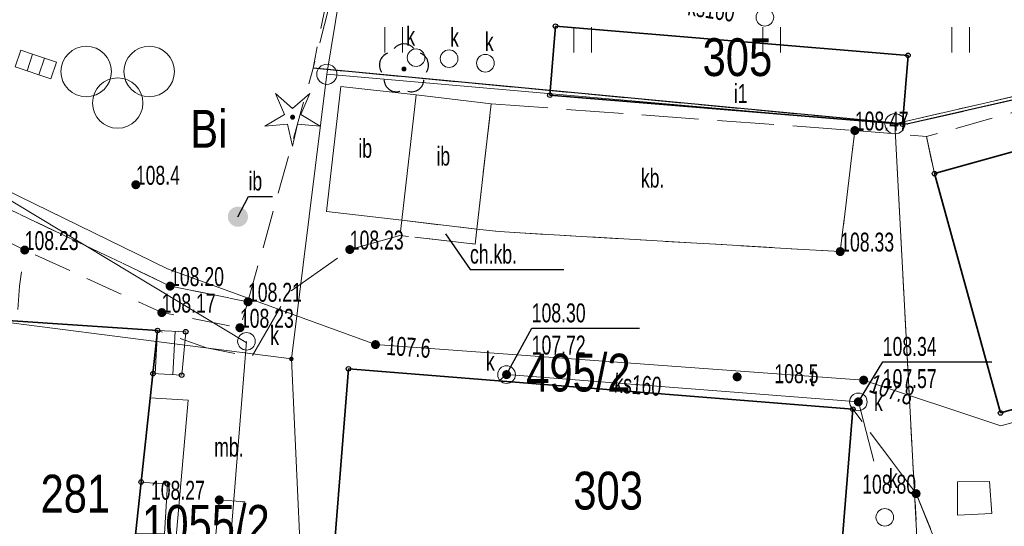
# Model space of a CAD drawing. Header units: inches. Extents: x 6497603 to 6502483, y 5925790 to 5934357.
# Tile 169 of 256: x 6501315 to 6501354, y 5926059 to 5926080. Entities that reach past the tile are written whole.
import ezdxf
from ezdxf.enums import TextEntityAlignment as Align

# ---------------------------------------------------------------- set-up
doc = ezdxf.new("R2010")
doc.units = ezdxf.units.IN
doc.header["$MEASUREMENT"] = 0
for name, pattern in [('1.5_0.75', [2.25, 1.5, -0.75]), ('2.25_0.75', [3, 2.25, -0.75]), ('219-1000', [0, 0]), ('egug-1000', [1.5, 0.75, -0.75])]:
    doc.linetypes.add(name, pattern=pattern)
for name, color, linetype in [('202-punkt graniczny', 7, 'Continuous'), ('203-punkt graniczny', 7, 'Continuous'), ('210-oznaczenie konturu użytku gruntowego', 7, 'Continuous'), ('211-numer działki ewidencyjnej', 7, 'Continuous'), ('218-kontur użytku gruntowego', 7, 'Continuous'), ('219-działka ewidencyjna', 7, 'Continuous'), ('312-budynek ewidencyjny', 7, 'Continuous'), ('312-oznaczenie budynku ewidencyjnego', 7, 'Continuous'), ('312-oznaczenie budynku ewidencyjnego-Atr117', 7, 'Continuous'), ('352-schody', 7, 'Continuous'), ('chodnik', 7, 'Continuous'), ('chodnik-Atr17', 7, 'Continuous'), ('drzewo iglaste', 7, 'Continuous'), ('drzewo liściaste', 7, 'Continuous'), ('inna budowla', 7, 'Continuous'), ('inna budowla-Atr17', 7, 'Continuous'), ('inny obiekt trwale związany z budynkiem (powierzchnia)', 7, 'Continuous'), ('jezdnia', 7, 'Continuous'), ('kratka ściekowa', 7, 'Continuous'), ('obszar utwardzony', 7, 'Continuous'), ('obszar utwardzony-Atr17', 7, 'Continuous'), ('ogrodzenie trwałe', 7, 'Continuous'), ('osadnik  szambo', 7, 'Continuous'), ('pikieta naturalna', 7, 'Continuous'), ('pikieta naturalna-Atr2', 7, 'Continuous'), ('pikieta sztuczna', 7, 'Continuous'), ('pikieta sztuczna-Atr2', 7, 'Continuous'), ('plac gier i zabaw', 7, 'Continuous'), ('przewód gazowy', 7, 'Continuous'), ('przewód kanalizacyjny', 7, 'Continuous'), ('przewód kanalizacyjny-Atr1', 7, 'Continuous'), ('przewód telekomunikacyjny podziemny', 7, 'Continuous'), ('przewód telekomunikacyjny podziemny-Atr1', 7, 'Continuous'), ('Punkt budynku', 7, 'Continuous'), ('rzędna', 7, 'Continuous'), ('rzędna-Atr2', 7, 'Continuous'), ('rzędna-Atr3', 7, 'Continuous'), ('studnia kanalizacyjna', 7, 'Continuous'), ('studnia kanalizacyjna-Atr17', 7, 'Continuous'), ('trawnik', 7, 'Continuous'), ('zadrzewienie  zakrzewienie', 7, 'Continuous')]:
    doc.layers.add(name, color=color, linetype=linetype)
doc.styles.get("Standard").update_dxf_attribs({"font": 'arial.ttf'})
doc.linetypes.add('902-1000', pattern='A,5,0,[1,ksztalty.shx,S=1,R=0,X=0,Y=0],5', length=10)

# ---------------------------------------------------------------- blocks, each defined once
blk = doc.blocks.new('202')
at = {"color": 0, "linetype": 'Continuous', "lineweight": 0}
blk.add_circle((0, 0), 0.4, dxfattribs=at)
blk = doc.blocks.new('203')
at = {"linetype": 'Continuous', "lineweight": 0}
h = blk.add_hatch(color=0, dxfattribs=at)
edge = h.paths.add_edge_path()
edge.add_arc((0, 0), 0.09, 0, 360)
blk = doc.blocks.new('PUNKTBUD')
at = {"color": 0}
blk.add_circle((0, 0), 0.09, dxfattribs=at)
blk = doc.blocks.new('PW01')
at = {"linetype": 'Continuous', "lineweight": 13}
h = blk.add_hatch(color=0, dxfattribs=at)
edge = h.paths.add_edge_path()
edge.add_arc((0, 0), 0.18, 0, 360)
blk = doc.blocks.new('OP011')
at = {"linetype": 'Continuous', "lineweight": 13}
h = blk.add_hatch(color=0, dxfattribs=at)
edge = h.paths.add_edge_path()
edge.add_arc((0, 0), 0.1, 0, 360)
at = {"color": 0, "linetype": 'Continuous', "lineweight": 13}
for p, q in [((-0.324, 0.105), (-0.679, 0.935)), ((-0.679, 0.935), (0, 0.341)), ((0, 0.341), (0.679, 0.935)), ((0.679, 0.935), (0.324, 0.105)), ((-1.099, -0.357), (-0.324, 0.105)), ((0.324, 0.105), (1.099, -0.357)), ((-0.2, -0.275), (-1.099, -0.357)), ((-0.2, -0.275), (0, -1.155)), ((0, -1.155), (0.2, -0.275)), ((1.099, -0.357), (0.2, -0.275))]:
    blk.add_line(p, q, dxfattribs=at)
blk = doc.blocks.new('OP021')
at = {"linetype": 'Continuous', "lineweight": 13}
h = blk.add_hatch(color=0, dxfattribs=at)
edge = h.paths.add_edge_path()
edge.add_arc((0, 0), 0.1, 0, 360)
at = {"color": 0, "linetype": 'Continuous', "lineweight": -3}
for centre, start, end in [((0, 0.5), 38.316, 141.684), ((-0.476, 0.154), 110.388, 213.756), ((0.476, 0.154), 326.244, 69.612), ((-0.294, -0.404), 182.272, 285.64), ((0.294, -0.404), 254.36, 357.728), ((0.294, -0.404), 254.36, 357.728)]:
    blk.add_arc(centre, 0.5, start, end, dxfattribs=at)
blk = doc.blocks.new('US25')
at = {"linetype": 'Continuous', "lineweight": 13}
h = blk.add_hatch(color=0, dxfattribs=at)
edge = h.paths.add_edge_path()
edge.add_arc((0, 0), 0.4, 0, 360)
blk = doc.blocks.new('US15')
at = {"color": 0, "linetype": 'Continuous', "lineweight": 13}
blk.add_circle((0, 0), 0.35, dxfattribs=at)
blk = doc.blocks.new('US05')
at = {"color": 0, "linetype": 'Continuous', "lineweight": 13}
for p, q in [((-0.75, -0.35), (-0.75, 0.35)), ((-0.75, 0.35), (-0.25, 0.35)), ((-0.25, -0.35), (-0.25, 0.35)), ((-0.25, 0.35), (0.25, 0.35)), ((0.25, -0.35), (0.25, 0.35)), ((0.25, 0.35), (0.75, 0.35)), ((0.75, -0.35), (0.75, 0.35)), ((-0.75, -0.35), (-0.25, -0.35)), ((-0.25, -0.35), (0.25, -0.35)), ((0.25, -0.35), (0.75, -0.35))]:
    blk.add_line(p, q, dxfattribs=at)
blk = doc.blocks.new('BS04')
at = {"color": 0, "linetype": 'Continuous', "lineweight": 13}
for centre in [(-1.25, 0.25), (1.25, 0.25), (0, -1)]:
    blk.add_circle(centre, 1, dxfattribs=at)
blk = doc.blocks.new('TU04')
at = {"color": 0, "linetype": 'Continuous', "lineweight": 13}
for p, q in [((0, 0), (0, 1)), ((0.7, 0), (0.7, 1))]:
    blk.add_line(p, q, dxfattribs=at)

msp = doc.modelspace()

# ---------------------------------------------------------------- linework, layer by layer
at = {"layer": '218-kontur użytku gruntowego', "color": 3, "linetype": 'egug-1000', "lineweight": 18, "flags": 128}
for points in [[(6501367.27, 5926079.52), (6501349.37, 5926075.41)], [(6501349.37, 5926075.41), (6501350.76, 5926049.32)]]:
    msp.add_lwpolyline(points, dxfattribs=at)
at = {"layer": '219-działka ewidencyjna', "color": 3, "linetype": '219-1000', "lineweight": 18, "flags": 128}
for points in [[(6501326.83, 5926077.37), (6501328.2, 5926085.74)], [(6501349.37, 5926075.41), (6501367.27, 5926079.52)], [(6501326.83, 5926077.37), (6501325.42, 5926066.08)], [(6501326.83, 5926077.37), (6501349.37, 5926075.41)], [(6501349.37, 5926075.41), (6501350.76, 5926049.32)], [(6501308.92, 5926068.2), (6501325.42, 5926066.08)], [(6501325.42, 5926066.08), (6501326, 5926053.69)]]:
    msp.add_lwpolyline(points, dxfattribs=at)
at = {"layer": '312-budynek ewidencyjny', "color": 7, "linetype": 'Continuous', "lineweight": 35, "flags": 128}
for points in [[(6501335.68, 5926076.54), (6501335.9, 5926079.28)], [(6501335.9, 5926079.28), (6501349.89, 5926078.12)], [(6501349.89, 5926078.12), (6501349.67, 5926075.39)], [(6501350.94, 5926073.43), (6501366.18, 5926077.67)], [(6501349.67, 5926075.39), (6501335.68, 5926076.54)], [(6501353.56, 5926063.94), (6501350.94, 5926073.43)], [(6501311.18, 5926067.81), (6501320.11, 5926067.21)], [(6501320.11, 5926067.21), (6501318.63, 5926053.47)], [(6501361.35, 5926066.08), (6501353.56, 5926063.94)], [(6501326.69, 5926053.23), (6501327.69, 5926065.69)], [(6501327.69, 5926065.69), (6501347.7, 5926064.09)], [(6501347.7, 5926064.09), (6501346.7, 5926051.63)]]:
    msp.add_lwpolyline(points, dxfattribs=at)
at = {"layer": '352-schody', "color": 7, "linetype": 'Continuous', "lineweight": 18, "flags": 128}
msp.add_lwpolyline([(6501320.11, 5926067.21), (6501321.23, 5926067.16), (6501321.07, 5926065.44), (6501319.93, 5926065.5)], close=True, dxfattribs=at)
msp.add_lwpolyline([(6501320.11, 5926067.21), (6501321.23, 5926067.16), (6501321.07, 5926065.44), (6501319.93, 5926065.5)], close=True, dxfattribs=at)
for points in [[(6501320.112, 5926067.21), (6501320.021, 5926065.495)], [(6501320.811, 5926067.179), (6501320.72, 5926065.458)]]:
    msp.add_lwpolyline(points, dxfattribs=at)
at = {"layer": 'chodnik', "color": 7, "linetype": '1.5_0.75', "lineweight": 18, "flags": 128}
for points in [[(6501363.35, 5926078.47), (6501366.93, 5926079.41), (6501367.41, 5926079.32), (6501367.82, 5926078.91), (6501372.06, 5926069.89), (6501372.32, 5926069.12), (6501377.77, 5926053.55), (6501375.38, 5926053.34), (6501371.86, 5926066.19), (6501370.14, 5926065.76), (6501369.12, 5926068.96), (6501368.69, 5926068.89), (6501366.18, 5926077.67), (6501350.94, 5926073.43), (6501350.62, 5926074.9), (6501361.17, 5926077.86)], [(6501302.48, 5926077.64), (6501320.61, 5926068.97), (6501323.7, 5926068.35), (6501323.38, 5926067.32), (6501320.28, 5926067.92), (6501314.84, 5926070.4), (6501309.56, 5926072.98), (6501308.43, 5926073.47), (6501302.05, 5926076.52)], [(6501329.8, 5926071.58), (6501332.78, 5926071.23), (6501332.71, 5926070.64), (6501329.73, 5926070.98)], [(6501350.21, 5926060.74), (6501353.97, 5926051.56), (6501358.8, 5926051.52), (6501360.22, 5926051.51), (6501362.05, 5926050.8), (6501363.41, 5926049.67), (6501363.57, 5926049.54), (6501358.56, 5926049.53), (6501354.56, 5926049.54), (6501351.57, 5926049.54), (6501350.64, 5926049.56), (6501346.68, 5926049.98), (6501339.16, 5926050.42), (6501339.15, 5926050.49), (6501339.24, 5926052.23), (6501346.7, 5926051.63), (6501347.7, 5926064.09)]]:
    msp.add_lwpolyline(points, close=True, dxfattribs=at)
at = {"layer": 'chodnik-Atr17', "color": 7, "flags": 128}
msp.add_lwpolyline([(6501331.54, 5926071.04), (6501332.51, 5926069.63), (6501336.227, 5926069.63)], dxfattribs=at)
at = {"layer": 'inna budowla', "color": 7, "linetype": 'Continuous', "lineweight": 18, "flags": 128}
for points in [[(6501327.39, 5926076.89), (6501330.37, 5926076.55), (6501329.8, 5926071.58), (6501326.82, 5926071.93)], [(6501330.37, 5926076.55), (6501333.35, 5926076.2), (6501332.78, 5926071.23), (6501329.8, 5926071.58)]]:
    msp.add_lwpolyline(points, close=True, dxfattribs=at)
at = {"layer": 'inna budowla-Atr17', "color": 7, "flags": 128}
msp.add_lwpolyline([(6501323.3, 5926071.72), (6501323.72, 5926072.53), (6501324.679, 5926072.53)], dxfattribs=at)
at = {"layer": 'inny obiekt trwale związany z budynkiem (powierzchnia)', "color": 7, "linetype": 'Continuous', "lineweight": 18, "flags": 128}
msp.add_lwpolyline([(6501319.24, 5926059.15), (6501320.39, 5926059.14), (6501320.5, 5926061.12), (6501319.46, 5926061.2)], close=True, dxfattribs=at)
at = {"layer": 'jezdnia', "color": 7, "linetype": '2.25_0.75', "lineweight": 18, "flags": 128}
msp.add_lwpolyline([(6501318.68, 5926053.92), (6501322.26, 5926057.42), (6501322.56, 5926060.49), (6501323.57, 5926060.41), (6501323.15, 5926057.36), (6501325.24, 5926057.18), (6501326.69, 5926053.23)], close=True, dxfattribs=at)
at = {"layer": 'obszar utwardzony', "color": 7, "linetype": '2.25_0.75', "lineweight": 18, "flags": 128}
for points in [[(6501333.35, 5926076.2), (6501347.78, 5926075.14), (6501347.2, 5926070.34), (6501333.67, 5926071.13), (6501332.78, 5926071.23)], [(6501360.07, 5926065.74), (6501362.63, 5926056.01), (6501362.76, 5926051.37), (6501363.66, 5926051.53), (6501364.21, 5926049.54), (6501363.56, 5926049.54), (6501363.41, 5926049.67), (6501362.05, 5926050.8), (6501360.22, 5926051.51), (6501358.8, 5926051.52), (6501353.97, 5926051.56), (6501350.21, 5926060.74), (6501347.7, 5926064.09), (6501327.69, 5926065.69), (6501326.69, 5926053.23), (6501325.24, 5926057.18), (6501323.15, 5926057.36), (6501323.57, 5926060.41), (6501322.56, 5926060.49), (6501322.26, 5926057.42), (6501318.68, 5926053.92), (6501320.11, 5926067.21), (6501322.06, 5926066.52), (6501323.84, 5926066.16), (6501325.33, 5926068.73), (6501327.74, 5926070.42), (6501329.73, 5926070.98), (6501332.71, 5926070.64), (6501332.78, 5926071.23), (6501333.67, 5926071.13), (6501347.2, 5926070.34), (6501347.78, 5926075.14), (6501350.62, 5926074.9), (6501350.94, 5926073.43), (6501353.56, 5926063.94)]]:
    msp.add_lwpolyline(points, close=True, dxfattribs=at)
at = {"layer": 'ogrodzenie trwałe', "color": 7, "linetype": '902-1000', "lineweight": 25, "flags": 128}
msp.add_lwpolyline([(6501361.97, 5926083.13), (6501363.35, 5926078.47), (6501349.85, 5926075.39), (6501326.28, 5926077.61)], dxfattribs=at)
at = {"layer": 'osadnik  szambo', "color": 34, "linetype": 'Continuous', "lineweight": 18, "flags": 128}
msp.add_lwpolyline([(6501351.86, 5926061.21), (6501353.13, 5926061.22), (6501353.21, 5926059.95), (6501351.86, 5926059.89)], close=True, dxfattribs=at)
at = {"layer": 'plac gier i zabaw', "color": 7, "linetype": '1.5_0.75', "lineweight": 18, "flags": 128}
msp.add_lwpolyline([(6501301.53, 5926081.31), (6501327.9, 5926085.37), (6501327.68, 5926084.6), (6501326.28, 5926077.61), (6501323.7, 5926068.35), (6501320.61, 5926068.97), (6501302.48, 5926077.64), (6501302.67, 5926078.52), (6501302.61, 5926079.62), (6501302.26, 5926080.5)], close=True, dxfattribs=at)
at = {"layer": 'przewód gazowy', "color": 40, "linetype": 'Continuous', "lineweight": 18, "flags": 128}
msp.add_lwpolyline([(6501319.82, 5926047.3), (6501321.32, 5926064.45), (6501319.82, 5926064.54)], dxfattribs=at)
at = {"layer": 'przewód kanalizacyjny', "color": 34, "linetype": 'Continuous', "lineweight": 18, "flags": 128}
for points in [[(6501306.67, 5926110.32), (6501300.8, 5926080.49), (6501323.63, 5926066.74)], [(6501322.2, 5926048.81), (6501323.64, 5926066.78)], [(6501333.67, 5926065.21), (6501333.96, 5926065.46)], [(6501333.96, 5926065.46), (6501347.92, 5926064.38), (6501348.54, 5926062.03)]]:
    msp.add_lwpolyline(points, dxfattribs=at)
at = {"layer": 'przewód telekomunikacyjny podziemny', "color": 30, "linetype": 'Continuous', "lineweight": 18, "flags": 128}
msp.add_lwpolyline([(6501274.61, 5926089.81), (6501274.71, 5926089.23), (6501275.93, 5926087.44), (6501281.09, 5926085.32), (6501294.55, 5926082.94), (6501300.19, 5926082.83), (6501302.83, 5926080.73), (6501309.17, 5926075.53), (6501311.67, 5926073.97), (6501320.51, 5926069.65), (6501328.76, 5926066.65), (6501348.13, 5926065.24), (6501353.57, 5926063.43), (6501360.07, 5926065.23), (6501361.99, 5926061.66), (6501362.52, 5926061.78)], dxfattribs=at)
at = {"layer": 'rzędna-Atr2', "color": 7, "flags": 128}
for points in [[(6501333.96, 5926065.46), (6501334.96, 5926067.3), (6501339.235, 5926067.3)], [(6501347.92, 5926064.38), (6501348.89, 5926065.97), (6501353.213, 5926065.97)]]:
    msp.add_lwpolyline(points, dxfattribs=at)
at = {"layer": 'trawnik', "color": 7, "linetype": '1.5_0.75', "lineweight": 18, "flags": 128}
msp.add_lwpolyline([(6501332.12, 5926099.81), (6501329.87, 5926084.22), (6501330.82, 5926083.23), (6501350.42, 5926080.33), (6501357.55, 5926082.28), (6501361.97, 5926083.13), (6501363.35, 5926078.47), (6501349.85, 5926075.39), (6501326.28, 5926077.61)], close=True, dxfattribs=at)
at = {"layer": 'zadrzewienie  zakrzewienie', "color": 7, "linetype": '1.5_0.75', "lineweight": 18, "flags": 128}
msp.add_lwpolyline([(6501309.56, 5926072.98), (6501314.84, 5926070.4), (6501314.63, 5926068.97), (6501314.53, 5926067.58), (6501311.18, 5926067.81), (6501310.04, 5926056.6), (6501308.01, 5926056.92), (6501308.4, 5926061.96)], close=True, dxfattribs=at)

# ---------------------------------------------------------------- block references
at = {"layer": '202-punkt graniczny', "color": 7, "linetype": 'Continuous', "lineweight": 18}
for p in [(6501326.83, 5926077.37), (6501349.37, 5926075.41)]:
    msp.add_blockref('202', p, dxfattribs=at)
at = {"layer": '203-punkt graniczny', "color": 7, "linetype": 'Continuous', "lineweight": 18}
msp.add_blockref('203', (6501325.42, 5926066.08), dxfattribs=at)
at = {"layer": 'drzewo iglaste', "color": 94, "linetype": 'Continuous', "lineweight": 18}
msp.add_blockref('OP011', (6501325.47, 5926075.67), dxfattribs=at)
at = {"layer": 'drzewo liściaste', "color": 94, "linetype": 'Continuous', "lineweight": 18}
msp.add_blockref('OP021', (6501329.89, 5926077.58), dxfattribs=at)
at = {"layer": 'inna budowla', "color": 7, "linetype": 'Continuous', "lineweight": 18}
msp.add_blockref('US25', (6501323.3, 5926071.72), dxfattribs=at)
at = {"layer": 'kratka ściekowa', "color": 34, "linetype": 'Continuous', "lineweight": 18, "rotation": 341.394}
msp.add_blockref('US05', (6501315.28, 5926077.76), dxfattribs=at)
at = {"layer": 'pikieta naturalna', "color": 7, "linetype": 'Continuous', "lineweight": 13}
for p in [(6501319.25, 5926072.99), (6501343.11, 5926065.37)]:
    msp.add_blockref('PW01', p, dxfattribs=at)
at = {"layer": 'pikieta sztuczna', "color": 7, "linetype": 'Continuous', "lineweight": 13}
for p in [(6501347.78, 5926075.14), (6501314.84, 5926070.4), (6501327.74, 5926070.42), (6501347.2, 5926070.34), (6501320.61, 5926068.97), (6501323.7, 5926068.35), (6501320.28, 5926067.92), (6501323.38, 5926067.32), (6501350.21, 5926060.74), (6501322.56, 5926060.49)]:
    msp.add_blockref('PW01', p, dxfattribs=at)
at = {"layer": 'plac gier i zabaw', "color": 7, "linetype": 'Continuous', "lineweight": 18}
msp.add_blockref('BS04', (6501318.53, 5926077.23), dxfattribs=at)
at = {"layer": 'Punkt budynku', "color": 5, "linetype": 'Continuous', "lineweight": 13}
for p in [(6501335.9, 5926079.28), (6501349.89, 5926078.12), (6501335.68, 5926076.54), (6501349.67, 5926075.39), (6501350.94, 5926073.43), (6501320.11, 5926067.21), (6501321.23, 5926067.16), (6501319.93, 5926065.5), (6501321.07, 5926065.44), (6501327.69, 5926065.69), (6501347.7, 5926064.09), (6501353.56, 5926063.94), (6501319.46, 5926061.2), (6501320.5, 5926061.12)]:
    msp.add_blockref('PUNKTBUD', p, dxfattribs=at)
at = {"layer": 'rzędna', "color": 30, "linetype": 'Continuous', "lineweight": 18}
for p in [(6501328.76, 5926066.65), (6501348.13, 5926065.24)]:
    msp.add_blockref('PW01', p, dxfattribs=at)
at = {"layer": 'rzędna', "color": 34, "linetype": 'Continuous', "lineweight": 18}
for p in [(6501333.96, 5926065.46), (6501347.92, 5926064.38)]:
    msp.add_blockref('PW01', p, dxfattribs=at)
at = {"layer": 'studnia kanalizacyjna', "color": 34, "linetype": 'Continuous', "lineweight": 18}
for p in [(6501344.21, 5926079.63), (6501330.37, 5926078.03), (6501331.68, 5926077.99), (6501333.12, 5926077.81), (6501323.64, 5926066.78), (6501333.96, 5926065.46), (6501347.92, 5926064.38), (6501348.97, 5926059.8)]:
    msp.add_blockref('US15', p, dxfattribs=at)
at = {"layer": 'trawnik', "color": 7, "linetype": 'Continuous', "lineweight": 18}
for p in [(6501329.129, 5926078.239), (6501336.629, 5926078.239), (6501344.129, 5926078.239), (6501351.629, 5926078.239)]:
    msp.add_blockref('TU04', p, dxfattribs=at)

# ---------------------------------------------------------------- texts
at = {"layer": '210-oznaczenie konturu użytku gruntowego', "color": 3, "linetype": 'Continuous', "lineweight": 18, "width": 0.79}
msp.add_text('Bi', height=1.5, dxfattribs=at).set_placement((6501321.41, 5926074.46))
at = {"layer": '211-numer działki ewidencyjnej', "color": 3, "linetype": 'Continuous', "lineweight": 18, "width": 0.79}
for s, p in [('495/2', (6501334.74, 5926066.29)), ('1055/2', (6501319.5, 5926060.29))]:
    msp.add_text(s, height=1.5, dxfattribs=at).set_placement(p, align=Align.TOP_LEFT)
at = {"layer": '312-oznaczenie budynku ewidencyjnego', "color": 7, "linetype": 'Continuous', "lineweight": 18, "width": 0.79}
for s, p in [('305', (6501341.74, 5926077.3)), ('303', (6501336.61, 5926060.11)), ('281', (6501315.47, 5926059.99))]:
    msp.add_text(s, height=1.5, dxfattribs=at).set_placement(p)
at = {"layer": '312-oznaczenie budynku ewidencyjnego-Atr117', "color": 7, "width": 0.667}
msp.add_text('i1', height=0.75, dxfattribs=at).set_placement((6501342.98, 5926076.23))
at = {"layer": 'chodnik-Atr17', "color": 7, "width": 0.667}
msp.add_text('ch.kb.', height=0.75, dxfattribs=at).set_placement((6501332.51, 5926069.638), align=Align.BOTTOM_LEFT)
at = {"layer": 'inna budowla-Atr17', "color": 7, "width": 0.667}
for p in [(6501328.08, 5926074.06), (6501331.18, 5926073.75)]:
    msp.add_text('ib', height=0.75, dxfattribs=at).set_placement(p)
msp.add_text('ib', height=0.75, dxfattribs=at).set_placement((6501323.72, 5926072.537), align=Align.BOTTOM_LEFT)
at = {"layer": 'obszar utwardzony-Atr17', "color": 7, "width": 0.667}
for s, p in [('kb.', (6501339.29, 5926072.88)), ('mb.', (6501322.36, 5926062.21))]:
    msp.add_text(s, height=0.75, dxfattribs=at).set_placement(p)
at = {"layer": 'pikieta naturalna-Atr2', "color": 7, "width": 0.667}
for s, p in [('108.4', (6501319.25, 5926072.99)), ('108.5', (6501344.59, 5926065.12))]:
    msp.add_text(s, height=0.75, dxfattribs=at).set_placement(p)
at = {"layer": 'pikieta sztuczna-Atr2', "color": 7, "width": 0.667}
for s, p in [('108.47', (6501347.78, 5926075.14)), ('108.23', (6501314.84, 5926070.4)), ('108.23', (6501327.74, 5926070.42)), ('108.33', (6501347.2, 5926070.34)), ('108.20', (6501320.61, 5926068.97)), ('108.21', (6501323.7, 5926068.35)), ('108.17', (6501320.28, 5926067.92)), ('108.23', (6501323.38, 5926067.32)), ('108.27', (6501319.85, 5926060.5))]:
    msp.add_text(s, height=0.75, dxfattribs=at).set_placement(p)
msp.add_text('108.80', height=0.75, dxfattribs=at).set_placement((6501350.21, 5926060.74), align=Align.RIGHT)
at = {"layer": 'przewód kanalizacyjny-Atr1', "color": 34, "width": 0.667}
for rotation, p in [(351.463, (6501341.17, 5926080.09)), (355.576, (6501338.24, 5926065.13))]:
    msp.add_text('ks160', height=0.75, rotation=rotation, dxfattribs=at).set_placement(p, align=Align.MIDDLE_LEFT)
at = {"layer": 'przewód telekomunikacyjny podziemny-Atr1', "color": 30, "width": 0.667}
msp.add_text('t', height=0.75, rotation=355.836, dxfattribs=at).set_placement((6501346.01, 5926065.39), align=Align.MIDDLE_LEFT)
at = {"layer": 'rzędna-Atr2', "color": 34, "width": 0.667}
for s, p in [('108.30', (6501334.96, 5926067.308)), ('108.34', (6501348.89, 5926065.978))]:
    msp.add_text(s, height=0.75, dxfattribs=at).set_placement(p, align=Align.BOTTOM_LEFT)
at = {"layer": 'rzędna-Atr2', "color": 30, "width": 0.667}
for s, rotation, p in [('107.6', 355.837, (6501329.2, 5926066.62)), ('107.8', 341.596, (6501348.42, 5926065.14))]:
    msp.add_text(s, height=0.75, rotation=rotation, dxfattribs=at).set_placement(p, align=Align.MIDDLE_LEFT)
at = {"layer": 'rzędna-Atr3', "color": 34, "width": 0.667}
for s, p in [('107.72', (6501334.96, 5926066.032)), ('107.57', (6501348.89, 5926064.702))]:
    msp.add_text(s, height=0.75, dxfattribs=at).set_placement(p, align=Align.BOTTOM_LEFT)
at = {"layer": 'studnia kanalizacyjna-Atr17', "color": 34, "width": 0.667}
for p in [(6501329.98, 5926078.51), (6501331.72, 5926078.46), (6501333.1, 5926078.29), (6501324.58, 5926066.64), (6501333.14, 5926065.62), (6501348.54, 5926064.02), (6501349.13, 5926060.97)]:
    msp.add_text('k', height=0.75, dxfattribs=at).set_placement(p)

doc.saveas('drawing.dxf')
